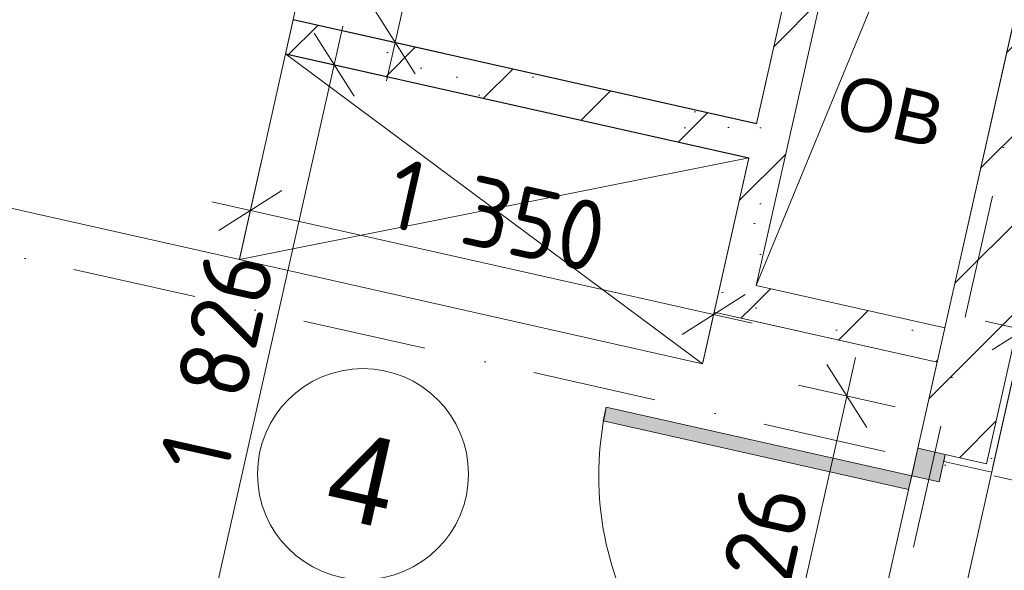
# Model space of a CAD drawing. Header units: millimetres. Extents: x -7213913 to -6935167, y 6129472 to 6353524.
# Tile 125 of 191: x -7197891 to -7195091, y 6175669 to 6177235. Entities that reach past the tile are written whole.
import ezdxf
from ezdxf.enums import TextEntityAlignment as Align

# ---------------------------------------------------------------- set-up
doc = ezdxf.new("R2010")
doc.units = ezdxf.units.MM
doc.header["$MEASUREMENT"] = 0
doc.linetypes.add('Штрихпунктирная', pattern=[670.277762, 352.777767, -176.388884, 0, -141.111112])
for name, color, linetype in [('S - квартира_помещение.АР', 7, 'Continuous'), ('S - МОП.АР', 7, 'Continuous'), ('АР-Мебель_Оборудование_Технология.АР', 7, 'Continuous'), ('АР-Стены_Перегородки_межквартирные_200.АР', 7, 'Continuous'), ('АР-Чертеж-Оси_Осевые размеры.АР', 7, 'Continuous'), ('АР-Чертеж-Размеры.АР', 7, 'Continuous')]:
    doc.layers.add(name, color=color, linetype=linetype)
for name, color, linetype, lineweight in [('S - квартира_помещение.АР_Ном._пера__101', 252, 'Continuous', 0), ('S - квартира_помещение.АР_Ном._пера__120', 7, 'Continuous', 0), ('S - МОП.АР_Ном._пера__120', 7, 'Continuous', 0), ('АР-Мебель_Оборудование_Технология.АР_Ном._пера__101', 252, 'Continuous', 0), ('АР-Стены_Перегородки_межквартирные_200.АР_Ном._пера__1', 7, 'Continuous', 15), ('АР-Чертеж-Оси_Осевые размеры.АР_Ном._пера__120', 7, 'Continuous', 0), ('АР-Чертеж-Размеры.АР_Ном._пера__1', 7, 'Continuous', 0), ('Двери Archicad_Ном._пера__120', 7, 'Continuous', 0), ('ИОС-Шахты и отверстия.АР_Ном._пера__1', 7, 'Continuous', 0), ('Паспорта Зон Archicad_Ном._пера__1', 7, 'Continuous', 0)]:
    doc.layers.add(name, color=color, linetype=linetype, lineweight=lineweight)
doc.styles.add('РЎР“Р•РќР•Р\xa0Р\x98Р\xa0_РЎРўР\x98Р›Р¬_1', font='txt')
doc.styles.add('РЎР“Р•РќР•Р\xa0Р\x98Р\xa0_РЎРўР\x98Р›Р¬_2', font='calibri.ttf')
doc.styles.add('РЎР“Р•РќР•Р\xa0Р\x98Р\xa0_РЎРўР\x98Р›Р¬_3', font='GOST_Common.ttf')
doc.styles.add('РЎР“Р•РќР•Р\xa0Р\x98Р\xa0_РЎРўР\x98Р›Р¬_4', font='arial.ttf')
doc.styles.add('РЎР“Р•РќР•Р\xa0Р\x98Р\xa0_РЎРўР\x98Р›Р¬_5', font='GOTHIC.TTF')
doc.dimstyles.new('СГЕНЕРИР_СТИЛЬ__4', dxfattribs={"dimtxt": 200, "dimasz": 142.5, "dimexe": 0.18, "dimexo": 0.0625, "dimgap": 0, "dimtad": 1, "dimdec": 0, "dimzin": 0, "dimdsep": 46, "dimtxsty": 'РЎР“Р•РќР•Р\xa0Р\x98Р\xa0_РЎРўР\x98Р›Р¬_3', "dimblk": 'ARROWHEAD_6', "dimblk1": 'ARROWHEAD_6', "dimblk2": 'ARROWHEAD_6', "dimcen": 0.09, "dimse1": 1, "dimse2": 1, "dimclrd": 7, "dimclre": 7, "dimclrt": 7, "dimazin": 0, "dimtfac": 1, "dimtdec": 4, "dimtmove": 0, "dimatfit": 3, "dimfxl": 1, "dimtolj": 1, "dimtzin": 0, "dimarcsym": 0})
pattern_1 = [(45, (-6566190.34, 6563027.8), (-111.369318, 111.369318), [0, -105, 0, -157.5]), (110, (-6565840.34, 6563027.8), (148.001588, 53.868173), [0, -77, 0, -133])]
pattern_2 = [(45, (-6566190.34, 6562677.8), (-169.70563, 169.70563), []), (90, (-6566360.05, 6562847.5), (-216, 0), [0, -144, 0, -216]), (155, (-6566190.34, 6563017.2), (91.285545, 195.76248), [0, -105.6, 0, -182.4])]

# ---------------------------------------------------------------- blocks, each defined once
blk = doc.blocks.new('Кухня-столовая_1_31_1', base_point=(-7198997.1, 6178712.1))
at = {"layer": 'S - квартира_помещение.АР_Ном._пера__120', "color": 7, "linetype": 'Continuous', "lineweight": 0, "flags": 128}
blk.add_lwpolyline([(-7202130.1, 6178198.2), (-7202252.7, 6177877.6), (-7198295.6, 6176988.9), (-7198339.5, 6176793.7), (-7197266.3, 6176552.7), (-7197134.8, 6177138.1), (-7197112.9, 6177235.7), (-7195795.6, 6176939.8), (-7195642.2, 6177622.8), (-7195008, 6177480.4), (-7194505.2, 6179719.4), (-7196846.8, 6180245.2), (-7196835.8, 6180294), (-7199637, 6180923.2), (-7199648, 6180874.4), (-7201885.8, 6181377)], close=True, dxfattribs=at)
at = {"layer": 'Паспорта Зон Archicad_Ном._пера__1', "color": 7, "lineweight": 0, "style": 'РЎР“Р•РќР•Р\xa0Р\x98Р\xa0_РЎРўР\x98Р›Р¬_1'}
blk.add_attdef('ROOM_NUMBER', text='', height=250, rotation=347.3417, dxfattribs=at).set_placement((-7200354.7, 6178831.5), align=Align.MIDDLE_CENTER)
at = {"layer": 'Паспорта Зон Archicad_Ном._пера__1', "color": 7, "lineweight": 0, "style": 'РЎР“Р•РќР•Р\xa0Р\x98Р\xa0_РЎРўР\x98Р›Р¬_2'}
blk.add_attdef('ROOM_AREA', text='', height=200, rotation=347.3417, dxfattribs=at).set_placement((-7198334.8, 6177161.6), align=Align.MIDDLE_RIGHT)
blk = doc.blocks.new('Холл_4_33_1', base_point=(-7196909.3, 6176037.9))
at = {"layer": 'S - квартира_помещение.АР_Ном._пера__120', "color": 7, "linetype": 'Continuous', "lineweight": 0, "flags": 128}
blk.add_lwpolyline([(-7198608.1, 6175597.7), (-7196168.8, 6175049.9), (-7195583.4, 6174918.4), (-7195281.9, 6176260.8), (-7195916.1, 6176403.2), (-7195817.5, 6176842.2), (-7197134.8, 6177138.1), (-7197266.3, 6176552.7), (-7198339.5, 6176793.7)], close=True, dxfattribs=at)
at = {"layer": 'Паспорта Зон Archicad_Ном._пера__1', "color": 7, "linetype": 'Continuous', "lineweight": 0}
blk.add_circle((-7196914.8, 6175942.8), 300, dxfattribs=at)
at = {"layer": 'Паспорта Зон Archicad_Ном._пера__1', "color": 7, "lineweight": 0, "style": 'РЎР“Р•РќР•Р\xa0Р\x98Р\xa0_РЎРўР\x98Р›Р¬_1'}
blk.add_attdef('ROOM_NUMBER', text='', height=250, rotation=347.3417, dxfattribs=at).set_placement((-7196914.8, 6175929.4), align=Align.MIDDLE_CENTER)
at = {"layer": 'Паспорта Зон Archicad_Ном._пера__1', "color": 7, "lineweight": 0, "style": 'РЎР“Р•РќР•Р\xa0Р\x98Р\xa0_РЎРўР\x98Р›Р¬_2'}
blk.add_attdef('ROOM_AREA', text='', height=200, rotation=347.3417, dxfattribs=at).set_placement((-7196036.2, 6175183.2), align=Align.MIDDLE_RIGHT)
blk = doc.blocks.new('Коридор _6_52_1', base_point=(-7195829.3, 6165770.7))
at = {"layer": 'S - МОП.АР_Ном._пера__120', "color": 7, "linetype": 'Continuous', "lineweight": 0, "flags": 128}
blk.add_lwpolyline([(-7197544.7, 6165182), (-7195242.2, 6164664.9), (-7194847.7, 6166421.3), (-7195628.1, 6166596.6), (-7194701.2, 6170723.6), (-7193138.8, 6177680.3), (-7194660.9, 6178022.2)], close=True, dxfattribs=at)
at = {"layer": 'Паспорта Зон Archicad_Ном._пера__1', "color": 7, "lineweight": 0, "style": 'РЎР“Р•РќР•Р\xa0Р\x98Р\xa0_РЎРўР\x98Р›Р¬_3'}
blk.add_attdef('ROOM_NUMBER', text='', height=350, rotation=347.3417, dxfattribs=at).set_placement((-7194567.5, 6175393.2), align=Align.MIDDLE_CENTER)
at = {"layer": 'Паспорта Зон Archicad_Ном._пера__1', "color": 7, "lineweight": 0, "style": 'РЎР“Р•РќР•Р\xa0Р\x98Р\xa0_РЎРўР\x98Р›Р¬_2'}
blk.add_attdef('ROOM_AREA', text='', height=200, rotation=347.3417, dxfattribs=at).set_placement((-7194263.5, 6174820.9), align=Align.MIDDLE_RIGHT)
blk = doc.blocks.new('Символ Проема в Полу 21[73]_1', base_point=(-7195796.7, 6176478.9))
at = {"layer": 'ИОС-Шахты и отверстия.АР_Ном._пера__1', "color": 7, "linetype": 'Continuous', "lineweight": 0, "flags": 128}
for points in [[(-7195796.7, 6176478.9), (-7195566.6, 6177503.3), (-7195029.9, 6177382.8), (-7195450.4, 6177319.9)], [(-7195450.4, 6177319.9), (-7195029.9, 6177382.8), (-7195260, 6176358.3), (-7195796.7, 6176478.9)]]:
    blk.add_lwpolyline(points, close=True, dxfattribs=at)
at = {"layer": 'ИОС-Шахты и отверстия.АР_Ном._пера__1', "color": 7, "linetype": 'Continuous', "lineweight": 0, "insert": (-7195384.5, 6176847.3), "char_height": 150, "attachment_point": 8, "rotation": 347.3417, "style": 'РЎР“Р•РќР•Р\xa0Р\x98Р\xa0_РЎРўР\x98Р›Р¬_4'}
blk.add_mtext('\\A1;{\\pqc;\\pt0;\\fArial|b0|i0|c204|p0;\\c739502;\\W1.000000;ОВ\\fArial|b0|i0|c204|p0;\\W1.000000;\\A1{\\H.66x;\\S^  ;}\\fArial|b0|i0|c204|p0;\\W1.000000;\\fArial|b0|i0|c204|p0;\\W1.000000;\\A1{\\H.66x;\\S^  ;}\\fArial|b0|i0|c204|p0;\\W1.000000;\\fArial|b0|i0|c204|p0;\\W1.000000;\\A1{\\H.66x;\\S^  ;}}', dxfattribs=at)
blk = doc.blocks.new('Металлическая Дверь 23[23]_1', base_point=(-6566190.3, 6562677.8))
at = {"layer": 'Двери Archicad_Ном._пера__120', "linetype": 'Continuous', "lineweight": 0, "true_color": 0xffffff}
for points in [[(-7196222.8, 6176133.1), (-7196231.6, 6176094), (-7195363.2, 6175899), (-7195354.4, 6175938)], [(-7195258.8, 6175998.5), (-7195336.9, 6176016.1), (-7195354.4, 6175938), (-7195315.4, 6175929.3), (-7195276.4, 6175920.5)], [(-7195471.4, 6175052.1), (-7195510.4, 6175060.9), (-7195549.5, 6175069.7), (-7195567, 6174991.6), (-7195488.9, 6174974.1)]]:
    blk.add_hatch(color=7, dxfattribs=at).paths.add_polyline_path(points)
at = {"layer": 'Двери Archicad_Ном._пера__120', "color": 7, "linetype": 'Continuous', "lineweight": 0}
for p, q in [((-7196231.6, 6176094), (-7196222.8, 6176133.1)), ((-7196222.8, 6176133.1), (-7195354.4, 6175938)), ((-7195363.2, 6175899), (-7196231.6, 6176094)), ((-7195336.9, 6176016.1), (-7195354.4, 6175938)), ((-7195258.8, 6175998.5), (-7195336.9, 6176016.1)), ((-7195336.9, 6176016.1), (-7195258.8, 6175998.5)), ((-7195336.9, 6176016.1), (-7195258.8, 6175998.5)), ((-7195276.4, 6175920.5), (-7195258.8, 6175998.5)), ((-7195263.2, 6175979), (-7195126.6, 6175948.4)), ((-7195122.3, 6175967.9), (-7195126.6, 6175948.4)), ((-7195354.4, 6175938), (-7195363.2, 6175899)), ((-7195354.4, 6175938), (-7195315.4, 6175929.3)), ((-7195315.4, 6175929.3), (-7195276.4, 6175920.5)), ((-7195549.5, 6175069.7), (-7195567, 6174991.6)), ((-7195510.4, 6175060.9), (-7195549.5, 6175069.7)), ((-7195471.4, 6175052.1), (-7195510.4, 6175060.9)), ((-7195488.9, 6174974.1), (-7195471.4, 6175052.1)), ((-7195567, 6174991.6), (-7195488.9, 6174974.1)), ((-7195567, 6174991.6), (-7195488.9, 6174974.1)), ((-7195567, 6174991.6), (-7195488.9, 6174974.1)), ((-7195484.6, 6174993.6), (-7195348, 6174962.9)), ((-7195352.3, 6174943.4), (-7195348, 6174962.9))]:
    blk.add_line(p, q, dxfattribs=at)
blk.add_arc((-7195354.4, 6175938), 890, 167.3417, 257.3417, dxfattribs=at)
blk = doc.blocks.new('Стена_58_1', base_point=(-7194505.2, 6179719.3))
at = {"layer": 'АР-Стены_Перегородки_межквартирные_200.АР', "linetype": 'Continuous', "lineweight": 0, "true_color": 0x000000}
h = blk.add_hatch(dxfattribs=at)
h.set_pattern_fill('БЛОКИ_БЕТОННЫЕ_ЭФФЕКТИВН_78', color=18, style=0, pattern_type=2)
h.set_pattern_definition([(45, (-6566190.34, 6562677.8), (-127.279217, 127.279217), [])])
h.paths.add_polyline_path([(-7194871.1, 6178089.9), (-7195336.9, 6176016.1), (-7195258.8, 6175998.5), (-7195141.8, 6175972.3), (-7194676, 6178046.1)])
h = blk.add_hatch(dxfattribs=at)
h.set_pattern_fill('ШТУКАТУРКА__ГИПС_01_0001', color=18, style=0, pattern_type=2)
h.set_pattern_definition(pattern_1)
h.paths.add_polyline_path([(-7194680.4, 6178026.6), (-7195141.8, 6175972.3), (-7195122.3, 6175967.9), (-7194660.9, 6178022.2)])
h = blk.add_hatch(dxfattribs=at)
h.set_pattern_fill('ШТУКАТУРКА__ГИПС_01_0001', color=18, style=0, pattern_type=2)
h.set_pattern_definition(pattern_1)
h.paths.add_polyline_path([(-7195126.6, 6175948.4), (-7195122.3, 6175967.9), (-7195141.8, 6175972.3), (-7195258.8, 6175998.5), (-7195263.2, 6175979)])
at = {"layer": 'АР-Стены_Перегородки_межквартирные_200.АР_Ном._пера__1', "color": 7, "linetype": 'Continuous', "lineweight": 15}
for p, q in [((-7195141.8, 6175972.3), (-7194676, 6178046.1)), ((-7195336.9, 6176016.1), (-7195258.8, 6175998.5)), ((-7195141.8, 6175972.3), (-7195258.8, 6175998.5))]:
    blk.add_line(p, q, dxfattribs=at)
at = {"layer": 'АР-Стены_Перегородки_межквартирные_200.АР_Ном._пера__1', "color": 7, "linetype": 'Continuous', "lineweight": 0}
for p, q in [((-7195258.8, 6175998.5), (-7195263.2, 6175979)), ((-7195263.2, 6175979), (-7195126.6, 6175948.4)), ((-7195122.3, 6175967.9), (-7195126.6, 6175948.4))]:
    blk.add_line(p, q, dxfattribs=at)
at = {"layer": 'АР-Стены_Перегородки_межквартирные_200.АР_Ном._пера__1', "color": 7, "linetype": 'Continuous', "lineweight": 15, "flags": 128}
blk.add_lwpolyline([(-7194505.2, 6179719.3), (-7195336.9, 6176016.1)], dxfattribs=at)
at = {"layer": 'АР-Стены_Перегородки_межквартирные_200.АР_Ном._пера__1', "color": 7, "linetype": 'Continuous', "lineweight": 0, "flags": 128}
blk.add_lwpolyline([(-7195122.3, 6175967.9), (-7194660.9, 6178022.2)], dxfattribs=at)
at = {"layer": 'Двери Archicad_Ном._пера__120', "color": 7, "linetype": 'Continuous', "lineweight": 0}
blk.add_blockref('Металлическая Дверь 23[23]_1', (-6566190.3, 6562677.8), dxfattribs=at)
blk = doc.blocks.new('Стена_59_1', base_point=(-7195664.1, 6177525.2))
at = {"layer": 'АР-Стены_Перегородки_межквартирные_200.АР', "linetype": 'Continuous', "lineweight": 0, "true_color": 0x000000}
h = blk.add_hatch(dxfattribs=at)
h.set_pattern_fill('БУТ__50__0001', color=18, style=0, pattern_type=2)
h.set_pattern_definition(pattern_2)
h.paths.add_polyline_path([(-7195664.1, 6177525.2), (-7195566.6, 6177503.3), (-7195642.2, 6177622.8)])
h = blk.add_hatch(dxfattribs=at)
h.set_pattern_fill('БУТ__50__0001', color=18, style=0, pattern_type=2)
h.set_pattern_definition(pattern_2)
h.paths.add_polyline_path([(-7195642.2, 6177622.8), (-7195566.6, 6177503.3), (-7195544.6, 6177600.9)])
h = blk.add_hatch(dxfattribs=at)
h.set_pattern_fill('БУТ__50__0001', color=18, style=0, pattern_type=2)
h.set_pattern_definition(pattern_2)
h.paths.add_polyline_path([(-7195664.1, 6177525.2), (-7195894.2, 6176500.8), (-7195796.7, 6176478.9), (-7195566.6, 6177503.3)])
h = blk.add_hatch(dxfattribs=at)
h.set_pattern_fill('БУТ__50__0001', color=18, style=0, pattern_type=2)
h.set_pattern_definition(pattern_2)
h.paths.add_polyline_path([(-7195894.2, 6176500.8), (-7195916.1, 6176403.2), (-7195796.7, 6176478.9)])
h = blk.add_hatch(dxfattribs=at)
h.set_pattern_fill('БУТ__50__0001', color=18, style=0, pattern_type=2)
h.set_pattern_definition(pattern_2)
h.paths.add_polyline_path([(-7195796.7, 6176478.9), (-7195916.1, 6176403.2), (-7195818.6, 6176381.3)])
at = {"layer": 'АР-Стены_Перегородки_межквартирные_200.АР_Ном._пера__1', "color": 7, "linetype": 'Continuous', "lineweight": 15, "flags": 128}
for points in [[(-7195642.2, 6177622.8), (-7195795.8, 6176938.8)], [(-7195642.2, 6177622.8), (-7195544.6, 6177600.9)], [(-7195796.7, 6176478.9), (-7195566.6, 6177503.3)], [(-7195817.7, 6176841.3), (-7195916.1, 6176403.2)], [(-7195916.1, 6176403.2), (-7195818.6, 6176381.3)]]:
    blk.add_lwpolyline(points, dxfattribs=at)
blk = doc.blocks.new('Стена_60_1', base_point=(-7195916.1, 6176403.2))
at = {"layer": 'АР-Стены_Перегородки_межквартирные_200.АР', "linetype": 'Continuous', "lineweight": 0, "true_color": 0x000000}
h = blk.add_hatch(dxfattribs=at)
h.set_pattern_fill('БУТ__50__0001', color=18, style=0, pattern_type=2)
h.set_pattern_definition(pattern_2)
h.paths.add_polyline_path([(-7195818.6, 6176381.3), (-7195281.9, 6176260.8), (-7195260, 6176358.3), (-7195796.7, 6176478.9)])
at = {"layer": 'АР-Стены_Перегородки_межквартирные_200.АР_Ном._пера__1', "color": 7, "linetype": 'Continuous', "lineweight": 15, "flags": 128}
for points in [[(-7195260, 6176358.3), (-7195796.7, 6176478.9)], [(-7195818.6, 6176381.3), (-7195281.9, 6176260.8)], [(-7195281.9, 6176260.8), (-7195260, 6176358.3)]]:
    blk.add_lwpolyline(points, dxfattribs=at)
blk = doc.blocks.new('Стена_77_1', base_point=(-7195817.7, 6176841.3))
at = {"layer": 'АР-Стены_Перегородки_межквартирные_200.АР', "linetype": 'Continuous', "lineweight": 0, "true_color": 0x000000}
h = blk.add_hatch(dxfattribs=at)
h.set_pattern_fill('БУТ__50__0001', color=18, style=0, pattern_type=2)
h.set_pattern_definition(pattern_2)
h.paths.add_polyline_path([(-7195795.8, 6176938.8), (-7197113.1, 6177234.7), (-7197135, 6177137.1), (-7195817.7, 6176841.3)])
at = {"layer": 'АР-Стены_Перегородки_межквартирные_200.АР_Ном._пера__1', "color": 7, "linetype": 'Continuous', "lineweight": 15, "flags": 128}
for points in [[(-7197113.1, 6177234.7), (-7197135, 6177137.1)], [(-7195795.8, 6176938.8), (-7197113.1, 6177234.7)], [(-7197135, 6177137.1), (-7195817.7, 6176841.3)]]:
    blk.add_lwpolyline(points, dxfattribs=at)
blk = doc.blocks.new('Гардероб Нестандартный 23[98]_1', base_point=(-7195817.5, 6176842.2))
at = {"layer": 'АР-Мебель_Оборудование_Технология.АР_Ном._пера__101', "color": 252, "linetype": 'Continuous', "lineweight": 0}
for p, q in [((-7197134.8, 6177138.1), (-7195949, 6176256.8)), ((-7195817.5, 6176842.2), (-7197266.3, 6176552.7))]:
    blk.add_line(p, q, dxfattribs=at)
at = {"layer": 'АР-Мебель_Оборудование_Технология.АР_Ном._пера__101', "color": 252, "linetype": 'Continuous', "lineweight": 0, "flags": 128}
blk.add_lwpolyline([(-7195817.5, 6176842.2), (-7197134.8, 6177138.1), (-7197266.3, 6176552.7), (-7195949, 6176256.8)], close=True, dxfattribs=at)
blk = doc.blocks.new('*D912', base_point=(-6566190.3, 6562677.8))
at = {"layer": 'АР-Чертеж-Размеры.АР_Ном._пера__1', "color": 7, "linetype": 'Continuous', "lineweight": 0, "transparency": 16777216}
for p, q in [((-7195066.5, 6176215.9), (-7195004.9, 6176490.3)), ((-7194946.1, 6176409.9), (-7195125.3, 6176296.4)), ((-7195145.5, 6176377.8), (-7195035.7, 6176353.1)), ((-7195035.7, 6176353.1), (-7193513.7, 6176011.3)), ((-7193544.5, 6175874.1), (-7193482.8, 6176148.5)), ((-7193603.3, 6175954.5), (-7193424.1, 6176068)), ((-7193513.7, 6176011.3), (-7193403.9, 6175986.6))]:
    blk.add_line(p, q, dxfattribs=at)
at = {"layer": 'АР-Чертеж-Размеры.АР_Ном._пера__1', "color": 7, "lineweight": 0, "transparency": 16777216, "insert": (-7194556.4, 6176286.5), "char_height": 200, "attachment_point": 7, "rotation": 347.3417, "style": 'РЎР“Р•РќР•Р\xa0Р\x98Р\xa0_РЎРўР\x98Р›Р¬_3'}
blk.add_mtext('\\A1;{\\pql;\\fGOST Common|b0|i0|c204|p0;\\W1.000000;1\xa0560}', dxfattribs=at)
blk = doc.blocks.new('ARROWHEAD_6')
at = {"color": 0, "linetype": 'Continuous', "lineweight": 0}
for p, q in [((-0.5, -0.5), (0.5, 0.5)), ((0, 0), (-1, 0))]:
    blk.add_line(p, q, dxfattribs=at)
blk = doc.blocks.new('*D985', base_point=(-6566190.3, 6562677.8))
at = {"layer": 'АР-Чертеж-Размеры.АР_Ном._пера__1', "color": 7, "linetype": 'Continuous', "lineweight": 0, "transparency": 16777216}
for p, q in [((-7197204.1, 6176829.7), (-7197265.7, 6176555.3)), ((-7197145.3, 6176749.2), (-7197324.5, 6176635.7)), ((-7197234.9, 6176692.5), (-7197344.7, 6176717.1)), ((-7195917.6, 6176396.6), (-7197234.9, 6176692.5)), ((-7195886.8, 6176533.8), (-7195948.4, 6176259.4)), ((-7196007.2, 6176339.9), (-7195828, 6176453.4)), ((-7195807.8, 6176372), (-7195917.6, 6176396.6))]:
    blk.add_line(p, q, dxfattribs=at)
at = {"layer": 'АР-Чертеж-Размеры.АР_Ном._пера__1', "color": 7, "lineweight": 0, "transparency": 16777216, "insert": (-7196858, 6176648.8), "char_height": 200, "attachment_point": 7, "rotation": 347.3417, "style": 'РЎР“Р•РќР•Р\xa0Р\x98Р\xa0_РЎРўР\x98Р›Р¬_3'}
blk.add_mtext('\\A1;{\\pql;\\fGOST Common|b0|i0|c204|p0;\\W1.000000;1\xa0350}', dxfattribs=at)
blk = doc.blocks.new('*D986', base_point=(-6566190.3, 6562677.8))
at = {"layer": 'АР-Чертеж-Размеры.АР_Ном._пера__1', "color": 7, "linetype": 'Continuous', "lineweight": 0, "transparency": 16777216}
for p, q in [((-7196972.3, 6177216.9), (-7196997, 6177107.1)), ((-7196940.2, 6177017.5), (-7197053.7, 6177196.7)), ((-7197134.2, 6177137.9), (-7196859.8, 6177076.3)), ((-7196997, 6177107.1), (-7197397.1, 6175325.7)), ((-7197453.8, 6175415.3), (-7197340.3, 6175236.1)), ((-7197534.3, 6175356.5), (-7197259.8, 6175294.9)), ((-7197397.1, 6175325.7), (-7197421.7, 6175216))]:
    blk.add_line(p, q, dxfattribs=at)
at = {"layer": 'АР-Чертеж-Размеры.АР_Ном._пера__1', "color": 7, "lineweight": 0, "transparency": 16777216, "insert": (-7197301.3, 6175934.7), "char_height": 200, "attachment_point": 7, "rotation": 77.3417, "style": 'РЎР“Р•РќР•Р\xa0Р\x98Р\xa0_РЎРўР\x98Р›Р¬_3'}
blk.add_mtext('\\A1;{\\pql;\\fGOST Common|b0|i0|c204|p0;\\W1.000000;1\xa0826}', dxfattribs=at)
blk = doc.blocks.new('*D987', base_point=(-6566190.3, 6562677.8))
at = {"layer": 'АР-Чертеж-Размеры.АР_Ном._пера__1', "color": 7, "linetype": 'Continuous', "lineweight": 0, "transparency": 16777216}
for p, q in [((-7196110.3, 6180003), (-7196223.8, 6180182.2)), ((-7196142.4, 6180202.4), (-7196167.1, 6180092.6)), ((-7196304.3, 6180123.4), (-7196029.9, 6180061.8)), ((-7196167.1, 6180092.6), (-7196823.3, 6177170.6)), ((-7196880.1, 6177260.2), (-7196766.6, 6177081)), ((-7196960.5, 6177201.4), (-7196686.1, 6177139.8)), ((-7196823.3, 6177170.6), (-7196848, 6177060.9))]:
    blk.add_line(p, q, dxfattribs=at)
at = {"layer": 'АР-Чертеж-Размеры.АР_Ном._пера__1', "color": 7, "lineweight": 0, "transparency": 16777216, "insert": (-7196603.9, 6178330.2), "char_height": 200, "attachment_point": 7, "rotation": 77.3417, "style": 'РЎР“Р•РќР•Р\xa0Р\x98Р\xa0_РЎРўР\x98Р›Р¬_3'}
blk.add_mtext('\\A1;{\\pql;\\fGOST Common|b0|i0|c204|p0;\\W1.000000;2\xa0995}', dxfattribs=at)
blk = doc.blocks.new('*D991', base_point=(-6566190.3, 6562677.8))
at = {"layer": 'АР-Чертеж-Размеры.АР_Ном._пера__1', "color": 7, "linetype": 'Continuous', "lineweight": 0, "transparency": 16777216}
for p, q in [((-7195514.1, 6176274.5), (-7195538.8, 6176164.7)), ((-7195482, 6176075.1), (-7195595.5, 6176254.3)), ((-7195676, 6176195.5), (-7195401.6, 6176133.9)), ((-7195538.8, 6176164.7), (-7195807.4, 6174968.7)), ((-7195864.1, 6175058.3), (-7195750.6, 6174879.1)), ((-7195944.6, 6174999.5), (-7195670.2, 6174937.9)), ((-7195807.4, 6174968.7), (-7195832, 6174859))]:
    blk.add_line(p, q, dxfattribs=at)
at = {"layer": 'АР-Чертеж-Размеры.АР_Ном._пера__1', "color": 7, "lineweight": 0, "transparency": 16777216, "insert": (-7195777.3, 6175285), "char_height": 200, "attachment_point": 7, "rotation": 77.3417, "style": 'РЎР“Р•РќР•Р\xa0Р\x98Р\xa0_РЎРўР\x98Р›Р¬_3'}
blk.add_mtext('\\A1;{\\pql;\\fGOST Common|b0|i0|c204|p0;\\W1.000000;1\xa0226}', dxfattribs=at)
blk = doc.blocks.new('Стандартный Маркер Сетки[124]_1', base_point=(-7209178.4, 6179094.6))
at = {"layer": 'АР-Чертеж-Оси_Осевые размеры.АР_Ном._пера__120', "color": 7, "linetype": 'Штрихпунктирная', "lineweight": 0}
blk.add_line((-7208202.8, 6178875.5), (-7184083.8, 6173458.5), dxfattribs=at)
at = {"layer": 'АР-Чертеж-Оси_Осевые размеры.АР_Ном._пера__120', "color": 7, "lineweight": 0, "style": 'РЎР“Р•РќР•Р\xa0Р\x98Р\xa0_РЎРўР\x98Р›Р¬_5'}
blk.add_attdef('AC_MarkerText_1', text='', height=350, rotation=347.3417, dxfattribs=at).set_placement((-7209596.4, 6179385.2), align=Align.TOP_CENTER)
blk = doc.blocks.new('Стандартный Маркер Сетки[191]_1', base_point=(-7209178.4, 6179094.6))
at = {"layer": 'АР-Чертеж-Оси_Осевые размеры.АР_Ном._пера__120', "color": 7, "linetype": 'Штрихпунктирная', "lineweight": 0}
blk.add_line((-7208202.8, 6178875.5), (-7184083.8, 6173458.5), dxfattribs=at)
at = {"layer": 'АР-Чертеж-Оси_Осевые размеры.АР_Ном._пера__120', "color": 7, "lineweight": 0, "style": 'РЎР“Р•РќР•Р\xa0Р\x98Р\xa0_РЎРўР\x98Р›Р¬_5'}
blk.add_attdef('AC_MarkerText_1', text='', height=350, rotation=347.3417, dxfattribs=at).set_placement((-7209596.4, 6179385.2), align=Align.TOP_CENTER)
blk = doc.blocks.new('Стандартный Маркер Сетки[201]_1', base_point=(-7189470, 6201910.2))
at = {"layer": 'АР-Чертеж-Оси_Осевые размеры.АР_Ном._пера__120', "color": 7, "linetype": 'Штрихпунктирная', "lineweight": 0}
blk.add_line((-7189689.1, 6200934.5), (-7204461.2, 6135162.5), dxfattribs=at)
at = {"layer": 'АР-Чертеж-Оси_Осевые размеры.АР_Ном._пера__120', "color": 7, "lineweight": 0, "style": 'РЎР“Р•РќР•Р\xa0Р\x98Р\xa0_РЎРўР\x98Р›Р¬_5'}
blk.add_attdef('AC_MarkerText_1', text='', height=350, rotation=347.3417, dxfattribs=at).set_placement((-7204719.9, 6133880.1), align=Align.TOP_CENTER)

msp = doc.modelspace()

# ---------------------------------------------------------------- linework, layer by layer
at = {"layer": 'S - квартира_помещение.АР', "color": 254, "linetype": 'Continuous', "lineweight": 0, "true_color": 0xd8d8d8, "flags": 128}
for points in [[(-7202130.1, 6178198.2), (-7202252.7, 6177877.6), (-7198295.6, 6176988.9), (-7198339.5, 6176793.7), (-7197266.3, 6176552.7), (-7197134.8, 6177138.1), (-7197112.9, 6177235.7), (-7195795.6, 6176939.8), (-7195642.2, 6177622.8), (-7195008, 6177480.4), (-7194505.2, 6179719.4), (-7196846.8, 6180245.2), (-7196835.8, 6180294), (-7199637, 6180923.2), (-7199648, 6180874.4), (-7201885.8, 6181377)], [(-7198608.1, 6175597.7), (-7196168.8, 6175049.9), (-7195583.4, 6174918.4), (-7195281.9, 6176260.8), (-7195916.1, 6176403.2), (-7195817.5, 6176842.2), (-7197134.8, 6177138.1), (-7197266.3, 6176552.7), (-7198339.5, 6176793.7)]]:
    msp.add_lwpolyline(points, close=True, dxfattribs=at)
at = {"layer": 'S - квартира_помещение.АР_Ном._пера__101', "color": 252, "linetype": 'Continuous', "lineweight": 0, "flags": 128}
msp.add_lwpolyline([(-7195008.1, 6177480.4), (-7194510.7, 6179694.9), (-7196462.1, 6180133.8), (-7197113.7, 6177235.8), (-7195795.6, 6176939.8), (-7195642.2, 6177622.8)], close=True, dxfattribs=at)
at = {"layer": 'S - МОП.АР', "color": 254, "linetype": 'Continuous', "lineweight": 0, "true_color": 0xdadada, "flags": 128}
msp.add_lwpolyline([(-7197544.7, 6165182), (-7195242.2, 6164664.9), (-7194847.7, 6166421.3), (-7195628.1, 6166596.6), (-7194701.2, 6170723.6), (-7193138.8, 6177680.3), (-7194660.9, 6178022.2)], close=True, dxfattribs=at)

# ---------------------------------------------------------------- block references
at = {"layer": 'S - квартира_помещение.АР', "color": 7, "linetype": 'Continuous', "lineweight": 0}
msp.add_blockref('Кухня-столовая_1_31_1', (-7198997.1, 6178712.1), dxfattribs=at)
ref = msp.add_blockref('Холл_4_33_1', (-7196909.3, 6176037.9), dxfattribs=at)
ref.add_attrib('ROOM_NUMBER', '4', dxfattribs={"layer": 'Паспорта Зон Archicad_Ном._пера__1', "color": 7, "lineweight": 0, "height": 250, "rotation": 347.3417, "style": 'РЎР“Р•РќР•Р\xa0Р\x98Р\xa0_РЎРўР\x98Р›Р¬_1'}).set_placement((-7196914.8, 6175929.4), align=Align.MIDDLE_CENTER)
at = {"layer": 'S - МОП.АР', "color": 7, "linetype": 'Continuous', "lineweight": 0}
msp.add_blockref('Коридор _6_52_1', (-7195829.3, 6165770.7), dxfattribs=at)
at = {"layer": 'АР-Мебель_Оборудование_Технология.АР', "color": 252, "linetype": 'Continuous', "lineweight": 0}
msp.add_blockref('Гардероб Нестандартный 23[98]_1', (-7195817.5, 6176842.2), dxfattribs=at)
at = {"layer": 'АР-Стены_Перегородки_межквартирные_200.АР', "color": 7, "lineweight": 0}
for name, p in [('Стена_58_1', (-7194505.2, 6179719.3)), ('Стена_59_1', (-7195664.1, 6177525.2)), ('Стена_77_1', (-7195817.7, 6176841.3)), ('Стена_60_1', (-7195916.1, 6176403.2))]:
    msp.add_blockref(name, p, dxfattribs=at)
at = {"layer": 'АР-Чертеж-Оси_Осевые размеры.АР', "color": 8, "linetype": 'Continuous', "lineweight": 15}
for name, p in [('Стандартный Маркер Сетки[201]_1', (-7189470, 6201910.2)), ('Стандартный Маркер Сетки[124]_1', (-7209178.4, 6179094.6)), ('Стандартный Маркер Сетки[191]_1', (-7209178.4, 6179094.6))]:
    msp.add_blockref(name, p, dxfattribs=at)
at = {"layer": 'ИОС-Шахты и отверстия.АР_Ном._пера__1', "color": 7, "linetype": 'Continuous', "lineweight": 0}
msp.add_blockref('Символ Проема в Полу 21[73]_1', (-7195796.7, 6176478.9), dxfattribs=at)

# ---------------------------------------------------------------- dimensions: what is measured, and where the dimension line sits
at = {"layer": 'АР-Чертеж-Размеры.АР', "color": 7, "linetype": 'Continuous', "lineweight": 0}
for base, p1, p2, angle, picture, middle, turn in [((-7196823.3, 6177170.6), (-7195627.3, 6179971.4), (-7196827.9, 6177171.7), 257.3417, '*D987', (-7196626.3, 6178686.8), 77.3417), ((-7197397.1, 6175325.7), (-7196993.2, 6177106.3), (-7197388.5, 6175323.8), 257.3417, '*D986', (-7197323.7, 6176291.4), 77.3417), ((-7197234.9, 6176692.5), (-7195949, 6176256.8), (-7197266.3, 6176552.7), 167.3417, '*D985', (-7196501.3, 6176671.2), 347.3417), ((-7193513.7, 6176011.3), (-7195645.9, 6173636.2), (-7193992.3, 6173880.1), 347.3417, '*D912', (-7194199.8, 6176308.9), 347.3417), ((-7195807.4, 6174968.7), (-7195949, 6176256.8), (-7196071.3, 6175028), 257.3417, '*D991', (-7195799.7, 6175641.6), 77.3417)]:
    dim = msp.add_linear_dim(base=base, p1=p1, p2=p2, angle=angle, dimstyle='СГЕНЕРИР_СТИЛЬ__4', dxfattribs=at)
    dim.commit()
    dim.dimension.update_dxf_attribs({"geometry": picture, "text_midpoint": middle, "dimtype": 160, "text_rotation": turn})

doc.saveas('drawing.dxf')
